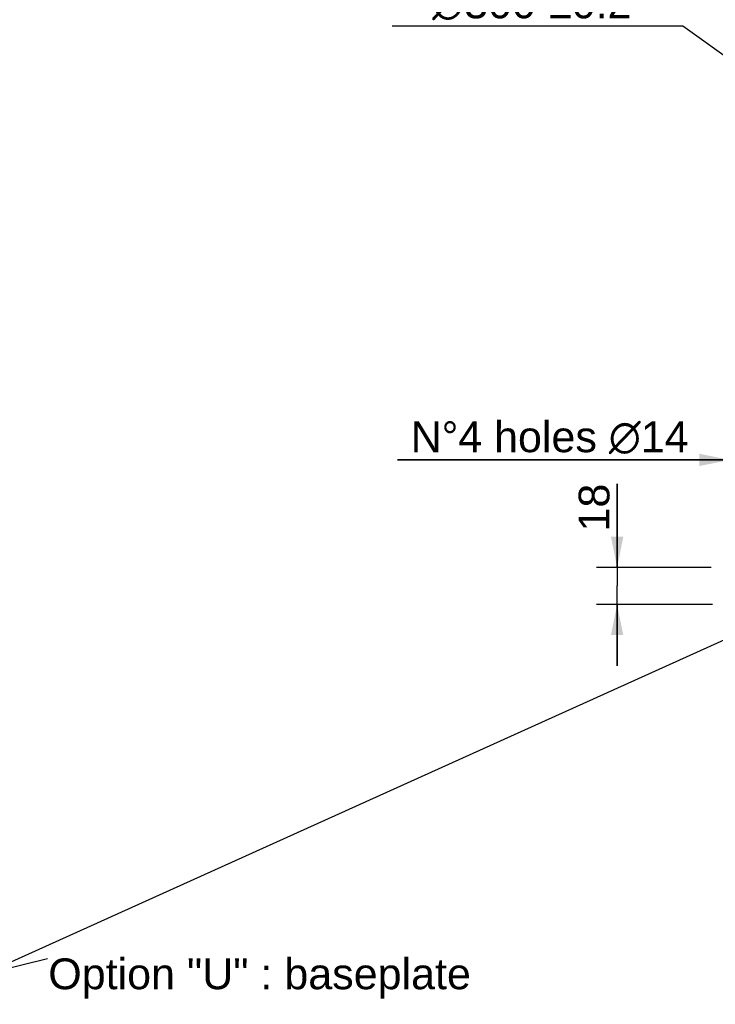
# Model space of a CAD drawing. Header units: millimetres. Extents: x 0 to 868, y 0 to 297.
# Tile 36 of 52: x 224 to 291, y 103 to 198. Entities that reach past the tile are written whole.
import ezdxf
from ezdxf.enums import TextEntityAlignment as Align

# ---------------------------------------------------------------- set-up
doc = ezdxf.new("R2010")
doc.units = ezdxf.units.MM
doc.header["$LTSCALE"] = 23.1
doc.layers.get('0').update_dxf_attribs({"linetype": 'CONTINUOUS'})
doc.layers.add('DETAIL', color=7, linetype='CONTINUOUS')
doc.layers.add('DIMENSION', color=7, linetype='CONTINUOUS')
doc.styles.get("Standard").update_dxf_attribs({"font": 'arial.ttf'})
doc.styles.add('TEXTSTYLE_4', font='gdt')
doc.dimstyles.new('DIMSTYLE_2', dxfattribs={"dimtxt": 3, "dimasz": 3, "dimexe": 0.18, "dimexo": 0.0625, "dimgap": 0.09, "dimtad": 1, "dimtih": 1, "dimtoh": 1, "dimlfac": 5, "dimdsep": 46, "dimtxsty": 'Standard', "dimblk": '_FILLED', "dimblk1": '_FILLED', "dimblk2": '_FILLED', "dimcen": 0.09, "dimadec": 0, "dimazin": 0, "dimtol": 1, "dimtp": 0.2, "dimtm": 0.2, "dimtfac": 1, "dimtofl": 0, "dimtmove": 0, "dimatfit": 3, "dimldrblk": '_FILLED', "dimfxl": 1, "dimtolj": 1, "dimarcsym": 0})
doc.dimstyles.new('DIMSTYLE_9', dxfattribs={"dimtxt": 3, "dimasz": 3, "dimexe": 0.18, "dimexo": 0.0625, "dimgap": 0.09, "dimtad": 1, "dimdec": 3, "dimlfac": 5, "dimdsep": 46, "dimtxsty": 'Standard', "dimblk": '_FILLED', "dimblk1": '_FILLED', "dimblk2": '_FILLED', "dimcen": 0.09, "dimadec": 0, "dimazin": 0, "dimtp": 0.2, "dimtm": 0.2, "dimtfac": 1, "dimtdec": 3, "dimtofl": 0, "dimtmove": 0, "dimatfit": 3, "dimldrblk": '_FILLED', "dimfxl": 1, "dimtolj": 1, "dimarcsym": 0})
doc.dimstyles.get("Standard").update_dxf_attribs({"dimtxt": 3, "dimasz": 3, "dimexe": 0.18, "dimexo": 0.0625, "dimgap": 0.09, "dimtad": 1, "dimdec": 3, "dimdsep": 46, "dimtxsty": 'Standard', "dimblk": '_FILLED', "dimblk1": '_FILLED', "dimblk2": '_FILLED', "dimcen": 0.09, "dimadec": 0, "dimazin": 0, "dimtol": 1, "dimtp": 0.001, "dimtm": 0.001, "dimtfac": 1, "dimtdec": 3, "dimtofl": 0, "dimtmove": 0, "dimatfit": 3, "dimldrblk": '_FILLED', "dimfxl": 1, "dimtolj": 1, "dimarcsym": 0})

# ---------------------------------------------------------------- blocks, each defined once
blk = doc.blocks.new('_FILLED')
at = {"color": 0, "linetype": 'ByBlock'}
blk.add_solid([(0, 0), (-1, 0.2), (-1, -0.2)], dxfattribs=at)
blk = doc.blocks.new('*D3')
at = {"layer": 'DIMENSION', "color": 2, "linetype": 'Continuous', "transparency": 16777216}
for p, q in [((286.305, 197.827), (259.991, 197.827)), ((288.305, 197.827), (286.305, 197.827)), ((298.372, 190.588), (288.305, 197.827))]:
    blk.add_line(p, q, dxfattribs=at)
at = {"layer": 'DIMENSION', "color": 2, "linetype": 'Continuous', "transparency": 16777216, "xscale": 3, "yscale": 3, "zscale": 3, "rotation": 324.2840328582}
blk.add_blockref('_FILLED', (298.372, 190.588), dxfattribs=at)
at = {"layer": 'DIMENSION', "color": 2, "linetype": 'Continuous', "transparency": 16777216}
for s, p in [('300', (273.983, 198.577)), ('0.2', (283.305, 198.577))]:
    blk.add_text(s, height=3, dxfattribs=at).set_placement(p, align=Align.RIGHT)
at = {"layer": 'DIMENSION', "color": 2, "linetype": 'Continuous', "transparency": 16777216, "style": 'TEXTSTYLE_4'}
for s, p in [('`', (277.483, 198.577)), ('n', (266.991, 198.577))]:
    blk.add_text(s, height=3, dxfattribs=at).set_placement(p, align=Align.RIGHT)
blk = doc.blocks.new('*D4')
at = {"layer": 'DIMENSION', "color": 2, "linetype": 'Continuous', "transparency": 16777216}
for p, q in [((286.305, 197.827), (259.991, 197.827)), ((288.305, 197.827), (286.305, 197.827)), ((298.372, 190.588), (288.305, 197.827))]:
    blk.add_line(p, q, dxfattribs=at)
at = {"layer": 'DIMENSION', "color": 2, "linetype": 'Continuous', "transparency": 16777216, "xscale": 3, "yscale": 3, "zscale": 3, "rotation": 324.2840328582}
blk.add_blockref('_FILLED', (298.372, 190.588), dxfattribs=at)
at = {"layer": 'DIMENSION', "color": 2, "linetype": 'Continuous', "transparency": 16777216}
for s, p in [('300', (273.983, 198.577)), ('0.2', (283.305, 198.577))]:
    blk.add_text(s, height=3, dxfattribs=at).set_placement(p, align=Align.RIGHT)
at = {"layer": 'DIMENSION', "color": 2, "linetype": 'Continuous', "transparency": 16777216, "style": 'TEXTSTYLE_4'}
for s, p in [('`', (277.483, 198.577)), ('n', (266.991, 198.577))]:
    blk.add_text(s, height=3, dxfattribs=at).set_placement(p, align=Align.RIGHT)
blk = doc.blocks.new('*D16')
at = {"layer": 'DIMENSION', "color": 2, "linetype": 'Continuous', "transparency": 16777216}
for p, q in [((281.9, 145.075), (281.9, 153.233)), ((281.9, 153.233), (281.9, 143.275)), ((291.057, 145.075), (279.9, 145.075)), ((281.9, 135.475), (281.9, 143.275)), ((291.187, 141.475), (279.9, 141.475)), ((281.9, 141.475), (281.9, 135.475))]:
    blk.add_line(p, q, dxfattribs=at)
at = {"layer": 'DIMENSION', "color": 2, "linetype": 'Continuous', "transparency": 16777216, "xscale": 3, "yscale": 3, "zscale": 3}
for p, rotation in [((281.9, 145.075), 270), ((281.9, 141.475), 90)]:
    blk.add_blockref('_FILLED', p, dxfattribs=dict(at, rotation=rotation))
at = {"layer": 'DIMENSION', "color": 2, "linetype": 'Continuous', "transparency": 16777216, "insert": (278.15, 148.572), "char_height": 3, "width": 4.66171, "attachment_point": 1, "rotation": 90, "line_spacing_factor": 0.9}
blk.add_mtext('18', dxfattribs=at)
blk = doc.blocks.new('*D17')
at = {"layer": 'DIMENSION', "color": 2, "linetype": 'Continuous', "transparency": 16777216}
for p, q in [((292.9, 145.41), (292.9, 157.551)), ((295.7, 145.376), (295.7, 157.551)), ((292.9, 155.551), (260.513, 155.551)), ((260.513, 155.551), (294.3, 155.551)), ((301.7, 155.551), (294.3, 155.551)), ((295.7, 155.551), (301.7, 155.551))]:
    blk.add_line(p, q, dxfattribs=at)
at = {"layer": 'DIMENSION', "color": 2, "linetype": 'Continuous', "transparency": 16777216, "xscale": 3, "yscale": 3, "zscale": 3}
blk.add_blockref('_FILLED', (292.9, 155.551), dxfattribs=at)
at = {"layer": 'DIMENSION', "color": 2, "linetype": 'Continuous', "transparency": 16777216, "xscale": 3, "yscale": 3, "zscale": 3, "rotation": 180}
blk.add_blockref('_FILLED', (295.7, 155.551), dxfattribs=at)
at = {"layer": 'DIMENSION', "color": 2, "linetype": 'Continuous', "transparency": 16777216, "insert": (288.863, 159.301), "char_height": 3, "width": 28.34944, "attachment_point": 3, "line_spacing_factor": 0.9}
blk.add_mtext('N\\Fgdt;{\\Fgdt;~}\\Farial.ttf;4 holes \\Fgdt;{\\Fgdt;n}\\Farial.ttf;14', dxfattribs=at)

msp = doc.modelspace()

# ---------------------------------------------------------------- texts
at = {"layer": 'DETAIL', "color": 2, "linetype": 'Continuous', "insert": (226.47291, 106.97489), "char_height": 3, "width": 41.1301115, "attachment_point": 1, "line_spacing_factor": 0.9}
msp.add_mtext('Option "U" : baseplate', dxfattribs=at)

# ---------------------------------------------------------------- dimensions: what is measured, and where the dimension line sits
at = {"layer": 'DIMENSION', "color": 2, "linetype": 'Continuous'}
for picture in ['*D3', '*D4']:
    dim = msp.add_diameter_dim_2p(p1=(298.37247, 190.58791), p2=(347.08772, 155.56186), dimstyle='DIMSTYLE_2', dxfattribs=at)
    dim.commit()
    dim.dimension.update_dxf_attribs({"geometry": picture, "text_midpoint": (268.23689, 200.07657), "dimtype": 163})
dim = msp.add_linear_dim(base=(295.70009, 155.55089), p1=(292.90009, 145.41044), p2=(295.70009, 145.37611), text='N%%d4 holes %%c<>', dimstyle='DIMSTYLE_9', dxfattribs=at)
dim.commit()
dim.dimension.update_dxf_attribs({"geometry": '*D17', "text_midpoint": (267.53575, 157.80089), "dimtype": 160})
dim = msp.add_linear_dim(base=(281.90009, 141.47489), p1=(291.05694, 145.07489), p2=(291.18682, 141.47489), angle=270, dimstyle='DIMSTYLE_9', dxfattribs=at)
dim.commit()
dim.dimension.update_dxf_attribs({"geometry": '*D16', "text_midpoint": (279.65009, 150.9026), "dimtype": 160})

# ---------------------------------------------------------------- leaders
at = {"layer": 'DETAIL', "color": 2, "linetype": 'Continuous', "annotation_type": 0, "has_hookline": 1}
for points, override, hookline_direction, text_width in [([(300.0618, 195.50961), (293.31767, 209.19991), (291.40767, 210.69991), (288.40767, 210.69991)], {"dimtad": 0}, 1, 26.435), ([(182.92624, 145.07489), (220.29034, 105.47489), (226.38291, 106.97489)], {"dimtad": 0, "dimldrblk": 'DOT'}, 0, 40.80696), ([(300.03881, 141.47489), (220.29034, 105.47489), (226.38291, 106.97489)], {"dimtad": 0, "dimldrblk": 'DOT'}, 0, 40.80696)]:
    msp.add_leader(points, dimstyle='Standard', override=override, dxfattribs=dict(at, hookline_direction=hookline_direction, text_width=text_width))

doc.saveas('drawing.dxf')
